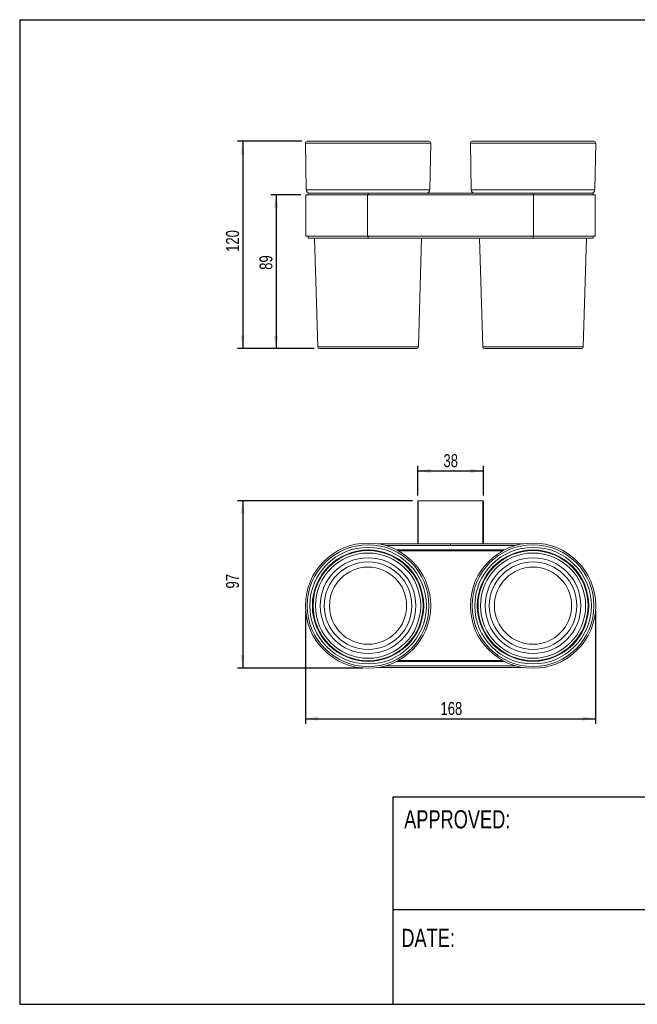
# Model space of a CAD drawing. Header units: millimetres. Extents: x 10 to 293, y 9 to 199.
# Tile 1 of 3: x 10 to 129, y 9 to 199. Entities that reach past the tile are written whole.
import ezdxf

# ---------------------------------------------------------------- set-up
doc = ezdxf.new("R2010")
doc.units = ezdxf.units.MM
doc.layers.add('注释', color=7, linetype='Continuous')
doc.styles.add('SLDTEXTSTYLE0', font='TXT', dxfattribs={"width": 0.75})
doc.dimstyles.new('SLDDIMSTYLE0', dxfattribs={"dimtxt": 2.5, "dimasz": 2.5, "dimexe": 0, "dimexo": 0.0625, "dimtad": 1, "dimdec": 3, "dimlfac": 3, "dimrnd": 1e-09, "dimzin": 12, "dimdsep": 46, "dimtxsty": 'SLDTEXTSTYLE0', "dimsah": 1, "dimcen": 0.09, "dimadec": 0, "dimazin": 3, "dimtfac": 1, "dimtdec": 3, "dimtofl": 0, "dimtmove": 0, "dimatfit": 3, "dimfxl": 0, "dimfrac": 2, "dimtolj": 1, "dimtzin": 12, "dimarcsym": 0})
doc.dimstyles.new('SLDDIMSTYLE2', dxfattribs={"dimtxt": 2.5, "dimasz": 2.5, "dimexe": 0, "dimexo": 0.0625, "dimtad": 1, "dimdec": 0, "dimlfac": 3, "dimrnd": 1e-09, "dimzin": 12, "dimdsep": 46, "dimtxsty": 'SLDTEXTSTYLE0', "dimsah": 1, "dimcen": 0.09, "dimadec": 0, "dimazin": 3, "dimtfac": 1, "dimtdec": 0, "dimtofl": 0, "dimtmove": 0, "dimatfit": 3, "dimfxl": 0, "dimfrac": 2, "dimtolj": 1, "dimtzin": 12, "dimarcsym": 0})

# ---------------------------------------------------------------- blocks, each defined once
blk = doc.blocks.new('_D')
at = {"layer": '注释', "color": 7}
for p, q in [((64.6, 175.66), (52.16, 175.66)), ((53.16, 175.66), (53.16, 135.66)), ((66.98, 135.66), (52.16, 135.66))]:
    blk.add_line(p, q, dxfattribs=at)
for points in [[(53.16, 175.66), (52.78, 173.16), (53.54, 173.16)], [(53.16, 135.66), (53.54, 138.16), (52.78, 138.16)]]:
    blk.add_solid(points, dxfattribs=at)
at = {"layer": '注释', "color": 7, "insert": (49.94, 154.34), "char_height": 2.5, "attachment_point": 1, "rotation": 90, "style": 'SLDTEXTSTYLE0'}
blk.add_mtext('120', dxfattribs=at)
blk = doc.blocks.new('_D_1')
at = {"layer": '注释', "color": 7}
for p, q in [((64.35, 165.33), (58.62, 165.33)), ((59.62, 165.33), (59.62, 135.66)), ((66.98, 135.66), (58.62, 135.66))]:
    blk.add_line(p, q, dxfattribs=at)
for points in [[(59.62, 165.33), (59.23, 162.83), (60, 162.83)], [(59.62, 135.66), (60, 138.16), (59.23, 138.16)]]:
    blk.add_solid(points, dxfattribs=at)
at = {"layer": '注释', "color": 7, "insert": (56.39, 150.87), "char_height": 2.5, "attachment_point": 1, "rotation": 90, "style": 'SLDTEXTSTYLE0'}
blk.add_mtext('89', dxfattribs=at)
blk = doc.blocks.new('_D_4')
at = {"layer": '注释', "color": 7}
for p, q in [((65.27, 85.06), (65.27, 63.25)), ((121.27, 85.06), (121.27, 63.25)), ((65.27, 64.25), (121.27, 64.25))]:
    blk.add_line(p, q, dxfattribs=at)
for points in [[(65.27, 64.25), (67.77, 63.87), (67.77, 64.64)], [(121.27, 64.25), (118.77, 64.64), (118.77, 63.87)]]:
    blk.add_solid(points, dxfattribs=at)
at = {"layer": '注释', "color": 7, "insert": (91.34, 67.47), "char_height": 2.5, "attachment_point": 1, "style": 'SLDTEXTSTYLE0'}
blk.add_mtext('168', dxfattribs=at)
blk = doc.blocks.new('_D_5')
at = {"layer": '注释', "color": 7}
for p, q in [((85.94, 106.31), (52.16, 106.31)), ((53.16, 106.31), (53.16, 73.97)), ((76.35, 73.97), (52.16, 73.97))]:
    blk.add_line(p, q, dxfattribs=at)
for points in [[(53.16, 106.31), (52.78, 103.81), (53.54, 103.81)], [(53.16, 73.97), (53.54, 76.47), (52.78, 76.47)]]:
    blk.add_solid(points, dxfattribs=at)
at = {"layer": '注释', "color": 7, "insert": (49.94, 89.37), "char_height": 2.5, "attachment_point": 1, "rotation": 90, "style": 'SLDTEXTSTYLE0'}
blk.add_mtext('97', dxfattribs=at)
blk = doc.blocks.new('_D_6')
at = {"layer": '注释', "color": 7}
for p, q in [((86.94, 107.31), (86.94, 113.07)), ((99.6, 107.31), (99.6, 113.07)), ((86.94, 112.07), (99.6, 112.07))]:
    blk.add_line(p, q, dxfattribs=at)
for points in [[(86.94, 112.07), (89.44, 111.68), (89.44, 112.45)], [(99.6, 112.07), (97.1, 112.45), (97.1, 111.68)]]:
    blk.add_solid(points, dxfattribs=at)
at = {"layer": '注释', "color": 7, "insert": (91.91, 115.29), "char_height": 2.5, "attachment_point": 1, "style": 'SLDTEXTSTYLE0'}
blk.add_mtext('38', dxfattribs=at)

msp = doc.modelspace()

# ---------------------------------------------------------------- linework, layer by layer
at = {"color": 7, "linetype": 'Continuous', "lineweight": 15}
for p, q in [((65.26876, 175.32335), (65.42595, 166.31753)), ((65.60204, 175.6625), (89.10607, 175.6625)), ((89.28215, 166.31753), (89.43935, 175.32335)), ((97.10209, 175.32335), (97.25929, 166.31753)), ((97.43537, 175.6625), (103.36288, 175.6625)), ((103.36288, 175.6625), (120.9394, 175.6625)), ((121.11549, 166.31753), (121.27268, 175.32335)), ((65.35405, 165.32917), (65.35405, 157.32917)), ((65.35405, 165.32917), (77.27072, 165.32917)), ((65.77072, 165.6625), (65.77072, 165.32917)), ((65.77072, 165.6625), (77.35405, 165.6625)), ((77.27072, 165.32917), (77.27072, 157.32917)), ((77.27072, 165.32917), (109.27072, 165.32917)), ((77.35405, 165.6625), (77.35405, 165.32917)), ((77.35405, 165.6625), (109.18739, 165.6625)), ((109.18739, 165.6625), (109.18739, 165.32917)), ((109.18739, 165.6625), (120.77072, 165.6625)), ((109.27072, 165.32917), (109.27072, 157.32917)), ((109.27072, 165.32917), (121.18739, 165.32917)), ((120.77072, 165.32917), (120.77072, 165.6625)), ((121.18739, 157.32917), (121.18739, 165.32917)), ((65.35405, 157.32917), (77.27072, 157.32917)), ((65.77072, 157.32917), (65.77072, 156.99583)), ((65.77072, 156.99583), (77.35405, 156.99583)), ((67.02794, 156.99583), (67.6515, 135.98594)), ((77.27072, 157.32917), (109.27072, 157.32917)), ((77.35405, 157.32917), (77.35405, 156.99583)), ((77.35405, 156.99583), (109.18739, 156.99583)), ((87.05661, 135.98594), (87.68017, 156.99583)), ((98.86127, 156.99583), (99.48483, 135.98594)), ((109.18739, 157.32917), (109.18739, 156.99583)), ((109.18739, 156.99583), (120.77072, 156.99583)), ((109.27072, 157.32917), (121.18739, 157.32917)), ((118.88994, 135.98594), (119.5135, 156.99583)), ((120.77072, 156.99583), (120.77072, 157.32917)), ((86.72342, 135.6625), (67.98469, 135.6625)), ((104.54376, 135.6625), (99.81802, 135.6625)), ((118.55675, 135.6625), (104.54376, 135.6625)), ((86.93739, 97.97233), (86.93739, 106.30567)), ((86.93739, 106.30567), (87.03739, 106.30567)), ((87.03739, 106.30567), (87.03739, 97.97233)), ((87.03739, 106.30567), (99.50405, 106.30567)), ((99.50405, 97.97233), (99.50405, 106.30567)), ((99.50405, 106.30567), (99.60405, 106.30567)), ((99.60405, 106.30567), (99.60405, 97.97233)), ((93.25405, 97.97233), (79.36619, 97.97233)), ((105.74035, 97.639), (80.80108, 97.639)), ((93.25405, 97.97233), (93.25405, 97.639)), ((93.28739, 97.97233), (93.25405, 97.97233)), ((93.28739, 97.97233), (93.28739, 97.639)), ((107.17525, 97.97233), (93.28739, 97.97233)), ((103.35226, 96.639), (83.18918, 96.639)), ((79.36619, 74.139), (107.17525, 74.139)), ((80.80108, 74.47233), (105.74035, 74.47233)), ((83.18918, 75.47233), (103.35226, 75.47233))]:
    msp.add_line(p, q, dxfattribs=at)
at = {"color": 1, "linetype": 'Continuous', "lineweight": 15}
for p, q in [((89.43935, 175.32335), (65.26876, 175.32335)), ((103.1977, 175.32335), (97.10209, 175.32335)), ((121.27268, 175.32335), (103.1977, 175.32335)), ((65.42595, 166.31753), (89.05701, 166.31753)), ((89.05701, 166.31753), (89.28215, 166.31753)), ((97.25929, 166.31753), (121.11549, 166.31753)), ((67.6515, 135.98594), (87.05661, 135.98594)), ((99.48483, 135.98594), (104.37863, 135.98594)), ((104.37863, 135.98594), (118.88994, 135.98594)), ((82.87611, 96.80567), (103.66533, 96.80567)), ((103.66533, 75.30567), (82.87611, 75.30567))]:
    msp.add_line(p, q, dxfattribs=at)
at = {"color": 7, "linetype": 'Continuous', "lineweight": 15}
for centre, radius in [((77.35405, 86.05567), 12.08535), ((77.35405, 86.05567), 11.75201), ((77.35405, 86.05567), 11.24903), ((109.18739, 86.05567), 12.08535), ((109.18739, 86.05567), 11.75201), ((109.18739, 86.05567), 11.24903), ((77.35405, 86.05567), 10.74911), ((77.35405, 86.05567), 10.61532), ((77.35405, 86.05567), 10.15382), ((77.35405, 86.05567), 9.23139), ((109.18739, 86.05567), 10.74911), ((109.18739, 86.05567), 10.61532), ((109.18739, 86.05567), 10.15382), ((109.18739, 86.05567), 9.23139), ((77.35405, 86.05567), 8.44719), ((77.35405, 86.05567), 7.44763), ((109.18739, 86.05567), 8.44719), ((109.18739, 86.05567), 7.44763)]:
    msp.add_circle(centre, radius, dxfattribs=at)
for centre, radius, start, end in [((65.60204, 175.32917), 0.33333, 90, 181), ((89.10607, 175.32917), 0.33333, 359, 90), ((97.43537, 175.32917), 0.33333, 90, 181), ((120.9394, 175.32917), 0.33333, 359, 90), ((66.09252, 166.32917), 0.66667, 181, 270), ((88.61559, 166.32917), 0.66667, 270, 359), ((97.92585, 166.32917), 0.66667, 181, 270), ((120.44892, 166.32917), 0.66667, 270, 359), ((67.98469, 135.99583), 0.33333, 181.7, 270), ((86.72342, 135.99583), 0.33333, 270, 358.3), ((99.81802, 135.99583), 0.33333, 181.7, 270), ((118.55675, 135.99583), 0.33333, 270, 358.3)]:
    msp.add_arc(centre, radius, start, end, dxfattribs=at)
at = {"layer": '注释'}
for p, q in [((10.13129, 199.13135), (287.13129, 199.13135)), ((10.13129, 199.13135), (10.13129, 9.13135)), ((132.13129, 49.13135), (82.13129, 49.13135)), ((82.13129, 49.13135), (82.13129, 9.13135)), ((132.13129, 27.33135), (82.13129, 27.33135)), ((10.13129, 9.13135), (287.13129, 9.13135))]:
    msp.add_line(p, q, dxfattribs=at)

# ---------------------------------------------------------------- texts
at = {"layer": '注释', "char_height": 3.5, "attachment_point": 1, "style": 'SLDTEXTSTYLE0'}
for s, insert in [('APPROVED:', (84.3235, 46.58549)), ('DATE:', (83.77529, 23.69782))]:
    msp.add_mtext(s, dxfattribs=dict(at, insert=insert))

# ---------------------------------------------------------------- dimensions: what is measured, and where the dimension line sits
at = {"layer": '注释', "color": 7}
for base, p1, p2, dimstyle, picture, middle in [((53.15982, 135.6625), (65.60204, 175.6625), (67.98469, 135.6625), 'SLDDIMSTYLE0', '_D', (53.15982, 157.01519)), ((59.61624, 135.6625), (65.35405, 165.32917), (67.98469, 135.6625), 'SLDDIMSTYLE0', '_D_1', (59.61624, 152.65212)), ((53.15982, 73.97032), (86.93739, 106.30567), (77.35405, 73.97032), 'SLDDIMSTYLE2', '_D_5', (53.15982, 91.15122))]:
    dim = msp.add_linear_dim(base=base, p1=p1, p2=p2, angle=90, dimstyle=dimstyle, dxfattribs=at)
    dim.commit()
    dim.dimension.update_dxf_attribs({"geometry": picture, "text_midpoint": middle, "dimtype": 160})
for base, p1, p2, dimstyle, picture, middle in [((99.60405, 112.06554), (86.93739, 106.30567), (99.60405, 106.30567), 'SLDDIMSTYLE0', '_D_6', (93.69435, 112.06554)), ((121.27268, 64.25191), (65.2687, 86.05567), (121.27268, 86.05567), 'SLDDIMSTYLE2', '_D_4', (94.01908, 64.25191))]:
    dim = msp.add_linear_dim(base=base, p1=p1, p2=p2, dimstyle=dimstyle, dxfattribs=at)
    dim.commit()
    dim.dimension.update_dxf_attribs({"geometry": picture, "text_midpoint": middle, "dimtype": 160})

doc.saveas('drawing.dxf')
